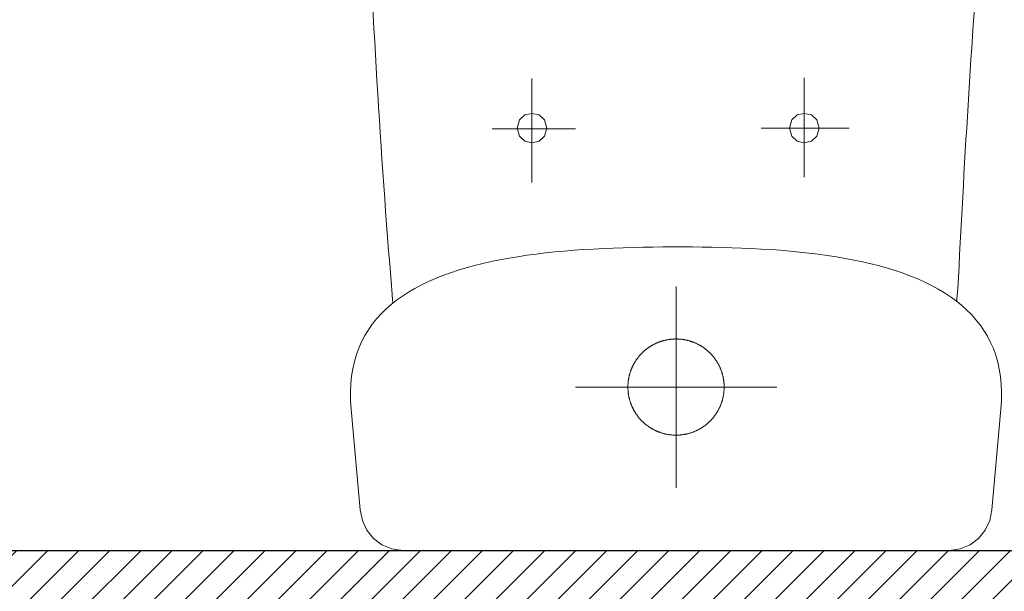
# Model space of a CAD drawing. Header units: inches. Extents: x 27484 to 71626, y -45113 to 39.
# Tile 9 of 256: x 33812 to 33868, y -40255 to -40222. Entities that reach past the tile are written whole.
import ezdxf

# ---------------------------------------------------------------- set-up
doc = ezdxf.new("R2010")
doc.units = ezdxf.units.IN
doc.header["$LTSCALE"] = 50
doc.header["$MEASUREMENT"] = 0
for name, color, linetype, lineweight in [('A-ARMATURA', 45, 'Continuous', 5), ('A-SCIANY', 5, 'Continuous', 18), ('A-ść. istn.', 8, 'Continuous', 0)]:
    doc.layers.add(name, color=color, linetype=linetype, lineweight=lineweight)
doc.layers.add('A-rdzenie zelbetowe', color=6, linetype='Continuous')

# ---------------------------------------------------------------- blocks, each defined once
blk = doc.blocks.new('A$C04280096')
at = {"layer": 'A-ARMATURA'}
for p, q in [((-161.82, -0.83), (-155.43, 0)), ((-155.43, 0), (155.43, 0)), ((155.43, 0), (161.82, -0.83)), ((-172.25, -6.79), (-167.48, -3.17)), ((-167.48, -3.17), (-161.82, -0.83)), ((161.82, -0.83), (167.48, -3.17)), ((167.48, -3.17), (172.25, -6.79)), ((-176, -11.46), (-172.25, -6.79)), ((172.25, -6.79), (176, -11.47)), ((-178.58, -16.96), (-176, -11.46)), ((176, -11.47), (178.58, -16.97)), ((-179.85, -23.06), (-178.58, -16.96)), ((178.58, -16.97), (179.85, -23.06)), ((-184.97, -80.5), (-179.85, -23.06)), ((179.85, -23.06), (184.97, -80.5)), ((0, -150.3), (0, -35.69)), ((-9.25, -67.21), (-9.52, -67.3)), ((-8.98, -67.11), (-9.25, -67.21)), ((-8.71, -67.02), (-8.98, -67.11)), ((-8.43, -66.93), (-8.71, -67.02)), ((-8.16, -66.84), (-8.43, -66.93)), ((-7.89, -66.76), (-8.16, -66.84)), ((-7.61, -66.68), (-7.89, -66.76)), ((-7.33, -66.6), (-7.61, -66.68)), ((-7.06, -66.52), (-7.33, -66.6)), ((-6.78, -66.45), (-7.06, -66.52)), ((-6.5, -66.38), (-6.78, -66.45)), ((-6.22, -66.31), (-6.5, -66.38)), ((-5.94, -66.25), (-6.22, -66.31)), ((-5.66, -66.19), (-5.94, -66.25)), ((-5.38, -66.13), (-5.66, -66.19)), ((-5.1, -66.08), (-5.38, -66.13)), ((-4.82, -66.02), (-5.1, -66.08)), ((-4.54, -65.97), (-4.82, -66.02)), ((-4.25, -65.93), (-4.54, -65.97)), ((-3.97, -65.89), (-4.25, -65.93)), ((-3.68, -65.85), (-3.97, -65.89)), ((-3.4, -65.81), (-3.68, -65.85)), ((-3.12, -65.77), (-3.4, -65.81)), ((-2.83, -65.74), (-3.12, -65.77)), ((-2.54, -65.72), (-2.83, -65.74)), ((-2.26, -65.69), (-2.54, -65.72)), ((-1.97, -65.67), (-2.26, -65.69)), ((-1.69, -65.65), (-1.97, -65.67)), ((-1.4, -65.63), (-1.69, -65.65)), ((-1.11, -65.62), (-1.4, -65.63)), ((-0.83, -65.61), (-1.11, -65.62)), ((-0.54, -65.6), (-0.83, -65.61)), ((-0.25, -65.6), (-0.54, -65.6)), ((0.03, -65.6), (-0.25, -65.6)), ((0.32, -65.6), (0.03, -65.6)), ((0.61, -65.6), (0.32, -65.6)), ((0.89, -65.61), (0.61, -65.6)), ((1.18, -65.62), (0.89, -65.61)), ((1.47, -65.64), (1.18, -65.62)), ((1.75, -65.65), (1.47, -65.64)), ((2.04, -65.67), (1.75, -65.65)), ((2.33, -65.7), (2.04, -65.67)), ((2.61, -65.72), (2.33, -65.7)), ((2.9, -65.75), (2.61, -65.72)), ((3.18, -65.78), (2.9, -65.75)), ((3.47, -65.82), (3.18, -65.78)), ((3.75, -65.86), (3.47, -65.82)), ((4.04, -65.9), (3.75, -65.86)), ((4.32, -65.94), (4.04, -65.9)), ((4.6, -65.99), (4.32, -65.94)), ((4.88, -66.04), (4.6, -65.99)), ((5.17, -66.09), (4.88, -66.04)), ((5.45, -66.14), (5.17, -66.09)), ((5.73, -66.2), (5.45, -66.14)), ((6.01, -66.26), (5.73, -66.2)), ((6.29, -66.33), (6.01, -66.26)), ((6.57, -66.4), (6.29, -66.33)), ((6.85, -66.47), (6.57, -66.4)), ((7.12, -66.54), (6.85, -66.47)), ((7.4, -66.62), (7.12, -66.54)), ((7.68, -66.69), (7.4, -66.62)), ((7.95, -66.78), (7.68, -66.69)), ((8.22, -66.86), (7.95, -66.78)), ((8.5, -66.95), (8.22, -66.86)), ((8.77, -67.04), (8.5, -66.95)), ((9.04, -67.13), (8.77, -67.04)), ((9.31, -67.23), (9.04, -67.13)), ((9.58, -67.33), (9.31, -67.23)), ((-18.52, -72.8), (-18.73, -73)), ((-18.31, -72.61), (-18.52, -72.8)), ((-18.09, -72.42), (-18.31, -72.61)), ((-17.87, -72.23), (-18.09, -72.42)), ((-17.66, -72.05), (-17.87, -72.23)), ((-17.44, -71.86), (-17.66, -72.05)), ((-17.21, -71.68), (-17.44, -71.86)), ((-16.99, -71.5), (-17.21, -71.68)), ((-16.76, -71.32), (-16.99, -71.5)), ((-16.54, -71.15), (-16.76, -71.32)), ((-16.31, -70.98), (-16.54, -71.15)), ((-16.08, -70.81), (-16.31, -70.98)), ((-15.84, -70.64), (-16.08, -70.81)), ((-15.61, -70.48), (-15.84, -70.64)), ((-15.37, -70.32), (-15.61, -70.48)), ((-15.13, -70.16), (-15.37, -70.32)), ((-14.89, -70), (-15.13, -70.16)), ((-14.65, -69.84), (-14.89, -70)), ((-14.41, -69.69), (-14.65, -69.84)), ((-14.16, -69.54), (-14.41, -69.69)), ((-13.92, -69.39), (-14.16, -69.54)), ((-13.67, -69.25), (-13.92, -69.39)), ((-13.42, -69.11), (-13.67, -69.25)), ((-13.17, -68.97), (-13.42, -69.11)), ((-12.92, -68.83), (-13.17, -68.97)), ((-12.66, -68.7), (-12.92, -68.83)), ((-12.41, -68.57), (-12.66, -68.7)), ((-12.15, -68.44), (-12.41, -68.57)), ((-11.89, -68.31), (-12.15, -68.44)), ((-11.63, -68.19), (-11.89, -68.31)), ((-11.37, -68.07), (-11.63, -68.19)), ((-11.11, -67.95), (-11.37, -68.07)), ((-10.85, -67.84), (-11.11, -67.95)), ((-10.58, -67.72), (-10.85, -67.84)), ((-10.32, -67.62), (-10.58, -67.72)), ((-10.05, -67.51), (-10.32, -67.62)), ((-9.79, -67.4), (-10.05, -67.51)), ((-9.52, -67.3), (-9.79, -67.4)), ((9.85, -67.43), (9.58, -67.33)), ((10.12, -67.53), (9.85, -67.43)), ((10.38, -67.64), (10.12, -67.53)), ((10.65, -67.75), (10.38, -67.64)), ((10.91, -67.86), (10.65, -67.75)), ((11.17, -67.98), (10.91, -67.86)), ((11.43, -68.1), (11.17, -67.98)), ((11.69, -68.22), (11.43, -68.1)), ((11.95, -68.34), (11.69, -68.22)), ((12.21, -68.47), (11.95, -68.34)), ((12.47, -68.6), (12.21, -68.47)), ((12.72, -68.73), (12.47, -68.6)), ((12.98, -68.86), (12.72, -68.73)), ((13.23, -69), (12.98, -68.86)), ((13.48, -69.14), (13.23, -69)), ((13.73, -69.28), (13.48, -69.14)), ((13.97, -69.43), (13.73, -69.28)), ((14.22, -69.58), (13.97, -69.43)), ((14.46, -69.73), (14.22, -69.58)), ((14.71, -69.88), (14.46, -69.73)), ((14.95, -70.03), (14.71, -69.88)), ((15.19, -70.19), (14.95, -70.03)), ((15.43, -70.35), (15.19, -70.19)), ((15.66, -70.52), (15.43, -70.35)), ((15.9, -70.68), (15.66, -70.52)), ((16.13, -70.85), (15.9, -70.68)), ((16.36, -71.02), (16.13, -70.85)), ((16.59, -71.19), (16.36, -71.02)), ((16.82, -71.37), (16.59, -71.19)), ((17.04, -71.54), (16.82, -71.37)), ((17.27, -71.72), (17.04, -71.54)), ((17.49, -71.91), (17.27, -71.72)), ((17.71, -72.09), (17.49, -71.91)), ((17.93, -72.28), (17.71, -72.09)), ((18.14, -72.46), (17.93, -72.28)), ((18.36, -72.66), (18.14, -72.46)), ((18.57, -72.85), (18.36, -72.66)), ((18.78, -73.04), (18.57, -72.85)), ((-23.11, -78.28), (-23.27, -78.53)), ((-22.96, -78.04), (-23.11, -78.28)), ((-22.8, -77.8), (-22.96, -78.04)), ((-22.64, -77.57), (-22.8, -77.8)), ((-22.48, -77.33), (-22.64, -77.57)), ((-22.31, -77.09), (-22.48, -77.33)), ((-22.14, -76.86), (-22.31, -77.09)), ((-21.97, -76.63), (-22.14, -76.86)), ((-21.8, -76.4), (-21.97, -76.63)), ((-21.63, -76.17), (-21.8, -76.4)), ((-21.45, -75.95), (-21.63, -76.17)), ((-21.27, -75.73), (-21.45, -75.95)), ((-21.09, -75.5), (-21.27, -75.73)), ((-20.9, -75.28), (-21.09, -75.5)), ((-20.72, -75.07), (-20.9, -75.28)), ((-20.53, -74.85), (-20.72, -75.07)), ((-20.34, -74.64), (-20.53, -74.85)), ((-20.14, -74.42), (-20.34, -74.64)), ((-19.95, -74.21), (-20.14, -74.42)), ((-19.75, -74.01), (-19.95, -74.21)), ((-19.55, -73.8), (-19.75, -74.01)), ((-19.35, -73.6), (-19.55, -73.8)), ((-19.14, -73.39), (-19.35, -73.6)), ((-18.94, -73.2), (-19.14, -73.39)), ((-18.73, -73), (-18.94, -73.2)), ((18.99, -73.24), (18.78, -73.04)), ((19.19, -73.44), (18.99, -73.24)), ((19.39, -73.64), (19.19, -73.44)), ((19.6, -73.85), (19.39, -73.64)), ((19.8, -74.05), (19.6, -73.85)), ((19.99, -74.26), (19.8, -74.05)), ((20.19, -74.47), (19.99, -74.26)), ((20.38, -74.69), (20.19, -74.47)), ((20.57, -74.9), (20.38, -74.69)), ((20.76, -75.12), (20.57, -74.9)), ((20.95, -75.33), (20.76, -75.12)), ((21.13, -75.56), (20.95, -75.33)), ((21.31, -75.78), (21.13, -75.56)), ((21.49, -76), (21.31, -75.78)), ((21.67, -76.23), (21.49, -76)), ((21.84, -76.46), (21.67, -76.23)), ((22.01, -76.69), (21.84, -76.46)), ((22.18, -76.92), (22.01, -76.69)), ((22.35, -77.15), (22.18, -76.92)), ((22.51, -77.38), (22.35, -77.15)), ((22.68, -77.62), (22.51, -77.38)), ((22.84, -77.86), (22.68, -77.62)), ((22.99, -78.1), (22.84, -77.86)), ((23.15, -78.34), (22.99, -78.1)), ((23.3, -78.58), (23.15, -78.34)), ((-185.28, -85.38), (-184.97, -80.5)), ((-25.86, -83.95), (-25.95, -84.22)), ((-25.76, -83.68), (-25.86, -83.95)), ((-25.67, -83.41), (-25.76, -83.68)), ((-25.56, -83.14), (-25.67, -83.41)), ((-25.46, -82.88), (-25.56, -83.14)), ((-25.35, -82.61), (-25.46, -82.88)), ((-25.24, -82.34), (-25.35, -82.61)), ((-25.13, -82.08), (-25.24, -82.34)), ((-25.01, -81.82), (-25.13, -82.08)), ((-24.89, -81.56), (-25.01, -81.82)), ((-24.77, -81.3), (-24.89, -81.56)), ((-24.65, -81.04), (-24.77, -81.3)), ((-24.52, -80.78), (-24.65, -81.04)), ((-24.39, -80.52), (-24.52, -80.78)), ((-24.26, -80.27), (-24.39, -80.52)), ((-24.13, -80.02), (-24.26, -80.27)), ((-23.99, -79.76), (-24.13, -80.02)), ((-23.85, -79.51), (-23.99, -79.76)), ((-23.71, -79.26), (-23.85, -79.51)), ((-23.56, -79.02), (-23.71, -79.26)), ((-23.42, -78.77), (-23.56, -79.02)), ((-23.27, -78.53), (-23.42, -78.77)), ((23.45, -78.83), (23.3, -78.58)), ((23.6, -79.08), (23.45, -78.83)), ((23.74, -79.32), (23.6, -79.08)), ((23.88, -79.57), (23.74, -79.32)), ((24.02, -79.82), (23.88, -79.57)), ((24.16, -80.08), (24.02, -79.82)), ((24.29, -80.33), (24.16, -80.08)), ((24.42, -80.58), (24.29, -80.33)), ((24.55, -80.84), (24.42, -80.58)), ((24.68, -81.1), (24.55, -80.84)), ((24.8, -81.36), (24.68, -81.1)), ((24.92, -81.62), (24.8, -81.36)), ((25.04, -81.88), (24.92, -81.62)), ((25.16, -82.14), (25.04, -81.88)), ((25.27, -82.41), (25.16, -82.14)), ((25.38, -82.67), (25.27, -82.41)), ((25.48, -82.94), (25.38, -82.67)), ((25.59, -83.21), (25.48, -82.94)), ((25.69, -83.47), (25.59, -83.21)), ((25.79, -83.74), (25.69, -83.47)), ((25.88, -84.01), (25.79, -83.74)), ((25.98, -84.29), (25.88, -84.01)), ((184.97, -80.5), (185.28, -85.44)), ((-185.34, -90.09), (-185.28, -85.38)), ((-27.18, -89.52), (-27.21, -89.81)), ((-27.14, -89.24), (-27.18, -89.52)), ((-27.1, -88.96), (-27.14, -89.24)), ((-27.05, -88.67), (-27.1, -88.96)), ((-27.01, -88.39), (-27.05, -88.67)), ((-26.96, -88.11), (-27.01, -88.39)), ((-26.9, -87.82), (-26.96, -88.11)), ((-26.85, -87.54), (-26.9, -87.82)), ((-26.79, -87.26), (-26.85, -87.54)), ((-26.73, -86.98), (-26.79, -87.26)), ((-26.66, -86.7), (-26.73, -86.98)), ((-26.6, -86.42), (-26.66, -86.7)), ((-26.53, -86.15), (-26.6, -86.42)), ((-26.45, -85.87), (-26.53, -86.15)), ((-26.38, -85.59), (-26.45, -85.87)), ((-26.3, -85.32), (-26.38, -85.59)), ((-26.22, -85.04), (-26.3, -85.32)), ((-26.13, -84.77), (-26.22, -85.04)), ((-26.04, -84.49), (-26.13, -84.77)), ((-25.95, -84.22), (-26.04, -84.49)), ((26.07, -84.56), (25.98, -84.29)), ((26.15, -84.83), (26.07, -84.56)), ((26.24, -85.11), (26.15, -84.83)), ((26.32, -85.38), (26.24, -85.11)), ((26.4, -85.66), (26.32, -85.38)), ((26.47, -85.93), (26.4, -85.66)), ((26.54, -86.21), (26.47, -85.93)), ((26.61, -86.49), (26.54, -86.21)), ((26.68, -86.77), (26.61, -86.49)), ((26.74, -87.05), (26.68, -86.77)), ((26.8, -87.33), (26.74, -87.05)), ((26.86, -87.61), (26.8, -87.33)), ((26.92, -87.89), (26.86, -87.61)), ((26.97, -88.17), (26.92, -87.89)), ((27.02, -88.46), (26.97, -88.17)), ((27.06, -88.74), (27.02, -88.46)), ((27.11, -89.02), (27.06, -88.74)), ((27.15, -89.31), (27.11, -89.02)), ((27.18, -89.59), (27.15, -89.31)), ((27.22, -89.88), (27.18, -89.59)), ((185.28, -85.44), (185.34, -90.2)), ((-185.15, -94.62), (-185.34, -90.09)), ((-184.71, -99), (-185.15, -94.62)), ((-57.3, -92.99), (57.3, -92.99)), ((-27.39, -92.67), (-27.4, -92.96)), ((-27.4, -92.96), (-27.39, -93.24)), ((-27.38, -92.1), (-27.39, -92.38)), ((-27.39, -92.38), (-27.39, -92.67)), ((-27.39, -93.24), (-27.39, -93.53)), ((-27.39, -93.53), (-27.38, -93.82)), ((-27.37, -91.81), (-27.38, -92.1)), ((-27.38, -93.82), (-27.37, -94.1)), ((-27.36, -91.52), (-27.37, -91.81)), ((-27.37, -94.1), (-27.36, -94.39)), ((-27.34, -91.24), (-27.36, -91.52)), ((-27.36, -94.39), (-27.34, -94.68)), ((-27.32, -90.95), (-27.34, -91.24)), ((-27.34, -94.68), (-27.32, -94.96)), ((-27.3, -90.67), (-27.32, -90.95)), ((-27.32, -94.96), (-27.3, -95.25)), ((-27.27, -90.38), (-27.3, -90.67)), ((-27.3, -95.25), (-27.28, -95.54)), ((-27.24, -90.09), (-27.27, -90.38)), ((-27.21, -89.81), (-27.24, -90.09)), ((27.25, -90.16), (27.22, -89.88)), ((27.28, -90.45), (27.25, -90.16)), ((27.3, -90.73), (27.28, -90.45)), ((27.32, -91.02), (27.3, -90.73)), ((27.3, -95.32), (27.32, -95.04)), ((27.34, -91.3), (27.32, -91.02)), ((27.32, -95.04), (27.34, -94.75)), ((27.36, -91.59), (27.34, -91.3)), ((27.34, -94.75), (27.36, -94.46)), ((27.37, -91.88), (27.36, -91.59)), ((27.36, -94.46), (27.37, -94.18)), ((27.38, -92.16), (27.37, -91.88)), ((27.37, -94.18), (27.38, -93.89)), ((27.39, -92.45), (27.38, -92.16)), ((27.38, -93.89), (27.39, -93.6)), ((27.39, -92.74), (27.39, -92.45)), ((27.4, -93.03), (27.39, -92.74)), ((27.39, -93.32), (27.4, -93.03)), ((27.39, -93.6), (27.39, -93.32)), ((27.4, -92.99), (27.4, -92.99)), ((27.4, -93.03), (27.4, -93.03)), ((185.15, -94.79), (184.7, -99.21)), ((185.34, -90.2), (185.15, -94.79)), ((-184.04, -103.2), (-184.71, -99)), ((-27.28, -95.54), (-27.25, -95.82)), ((-27.25, -95.82), (-27.22, -96.11)), ((-27.22, -96.11), (-27.18, -96.39)), ((-27.18, -96.39), (-27.15, -96.68)), ((-27.15, -96.68), (-27.11, -96.96)), ((-27.11, -96.96), (-27.06, -97.24)), ((-27.06, -97.24), (-27.02, -97.53)), ((-27.02, -97.53), (-26.97, -97.81)), ((-26.97, -97.81), (-26.92, -98.09)), ((-26.92, -98.09), (-26.86, -98.37)), ((-26.86, -98.37), (-26.8, -98.65)), ((-26.8, -98.65), (-26.74, -98.93)), ((-26.74, -98.93), (-26.68, -99.21)), ((-26.68, -99.21), (-26.61, -99.49)), ((-26.61, -99.49), (-26.54, -99.77)), ((-26.54, -99.77), (-26.47, -100.05)), ((-26.47, -100.05), (-26.4, -100.33)), ((-26.4, -100.33), (-26.32, -100.6)), ((-26.32, -100.6), (-26.24, -100.88)), ((-26.24, -100.88), (-26.15, -101.15)), ((26.22, -100.95), (26.3, -100.67)), ((26.3, -100.67), (26.38, -100.4)), ((26.38, -100.4), (26.45, -100.12)), ((26.45, -100.12), (26.53, -99.84)), ((26.53, -99.84), (26.6, -99.56)), ((26.6, -99.56), (26.66, -99.28)), ((26.66, -99.28), (26.73, -99)), ((26.73, -99), (26.79, -98.72)), ((26.79, -98.72), (26.85, -98.44)), ((26.85, -98.44), (26.9, -98.16)), ((26.9, -98.16), (26.96, -97.88)), ((26.96, -97.88), (27.01, -97.6)), ((27.01, -97.6), (27.05, -97.32)), ((27.05, -97.32), (27.1, -97.03)), ((27.1, -97.03), (27.14, -96.75)), ((27.14, -96.75), (27.17, -96.46)), ((27.17, -96.46), (27.21, -96.18)), ((27.21, -96.18), (27.24, -95.89)), ((27.24, -95.89), (27.27, -95.61)), ((27.27, -95.61), (27.3, -95.32)), ((184.7, -99.21), (184.02, -103.46)), ((-183.13, -107.25), (-184.04, -103.2)), ((-26.15, -101.15), (-26.07, -101.42)), ((-26.07, -101.42), (-25.98, -101.7)), ((-25.98, -101.7), (-25.88, -101.97)), ((-25.88, -101.97), (-25.79, -102.24)), ((-25.79, -102.24), (-25.69, -102.51)), ((-25.69, -102.51), (-25.59, -102.78)), ((-25.59, -102.78), (-25.48, -103.04)), ((-25.48, -103.04), (-25.38, -103.31)), ((-25.38, -103.31), (-25.27, -103.58)), ((-25.27, -103.58), (-25.16, -103.84)), ((-25.16, -103.84), (-25.04, -104.1)), ((-25.04, -104.1), (-24.92, -104.36)), ((-24.92, -104.36), (-24.8, -104.62)), ((-24.8, -104.62), (-24.68, -104.88)), ((-24.68, -104.88), (-24.55, -105.14)), ((-24.55, -105.14), (-24.43, -105.4)), ((-24.43, -105.4), (-24.29, -105.65)), ((-24.29, -105.65), (-24.16, -105.91)), ((-24.16, -105.91), (-24.02, -106.16)), ((-24.02, -106.16), (-23.88, -106.41)), ((-23.88, -106.41), (-23.74, -106.66)), ((23.71, -106.72), (23.85, -106.47)), ((23.85, -106.47), (23.99, -106.22)), ((23.99, -106.22), (24.13, -105.97)), ((24.13, -105.97), (24.26, -105.72)), ((24.26, -105.72), (24.39, -105.46)), ((24.39, -105.46), (24.52, -105.21)), ((24.52, -105.21), (24.65, -104.95)), ((24.65, -104.95), (24.77, -104.69)), ((24.77, -104.69), (24.89, -104.43)), ((24.89, -104.43), (25.01, -104.17)), ((25.01, -104.17), (25.13, -103.91)), ((25.13, -103.91), (25.24, -103.64)), ((25.24, -103.64), (25.35, -103.38)), ((25.35, -103.38), (25.46, -103.11)), ((25.46, -103.11), (25.56, -102.85)), ((25.56, -102.85), (25.66, -102.58)), ((25.66, -102.58), (25.76, -102.31)), ((25.76, -102.31), (25.86, -102.04)), ((25.86, -102.04), (25.95, -101.77)), ((25.95, -101.77), (26.04, -101.49)), ((26.04, -101.49), (26.13, -101.22)), ((26.13, -101.22), (26.22, -100.95)), ((184.02, -103.46), (183.1, -107.54)), ((-182, -111.14), (-183.13, -107.25)), ((-180.65, -114.88), (-182, -111.14)), ((-23.74, -106.66), (-23.6, -106.91)), ((-23.6, -106.91), (-23.45, -107.15)), ((-23.45, -107.15), (-23.3, -107.4)), ((-23.3, -107.4), (-23.15, -107.64)), ((-23.15, -107.64), (-23, -107.88)), ((-23, -107.88), (-22.84, -108.12)), ((-22.84, -108.12), (-22.68, -108.36)), ((-22.68, -108.36), (-22.52, -108.6)), ((-22.52, -108.6), (-22.35, -108.83)), ((-22.35, -108.83), (-22.18, -109.07)), ((-22.18, -109.07), (-22.01, -109.3)), ((-22.01, -109.3), (-21.84, -109.53)), ((-21.84, -109.53), (-21.67, -109.76)), ((-21.67, -109.76), (-21.49, -109.98)), ((-21.49, -109.98), (-21.31, -110.21)), ((-21.31, -110.21), (-21.13, -110.43)), ((-21.13, -110.43), (-20.95, -110.65)), ((-20.95, -110.65), (-20.76, -110.87)), ((-20.76, -110.87), (-20.57, -111.08)), ((-20.57, -111.08), (-20.38, -111.3)), ((-20.38, -111.3), (-20.19, -111.51)), ((-20.19, -111.51), (-19.99, -111.72)), ((-19.99, -111.72), (-19.8, -111.93)), ((-19.8, -111.93), (-19.6, -112.13)), ((19.55, -112.19), (19.75, -111.98)), ((19.75, -111.98), (19.95, -111.77)), ((19.95, -111.77), (20.14, -111.56)), ((20.14, -111.56), (20.33, -111.35)), ((20.33, -111.35), (20.53, -111.14)), ((20.53, -111.14), (20.71, -110.92)), ((20.71, -110.92), (20.9, -110.7)), ((20.9, -110.7), (21.09, -110.48)), ((21.09, -110.48), (21.27, -110.26)), ((21.27, -110.26), (21.45, -110.04)), ((21.45, -110.04), (21.62, -109.81)), ((21.62, -109.81), (21.8, -109.59)), ((21.8, -109.59), (21.97, -109.36)), ((21.97, -109.36), (22.14, -109.13)), ((22.14, -109.13), (22.31, -108.89)), ((22.31, -108.89), (22.47, -108.66)), ((22.47, -108.66), (22.64, -108.42)), ((22.64, -108.42), (22.8, -108.18)), ((22.8, -108.18), (22.96, -107.94)), ((22.96, -107.94), (23.11, -107.7)), ((23.11, -107.7), (23.26, -107.46)), ((23.26, -107.46), (23.41, -107.22)), ((23.41, -107.22), (23.56, -106.97)), ((23.56, -106.97), (23.71, -106.72)), ((181.95, -111.46), (180.58, -115.23)), ((183.1, -107.54), (181.95, -111.46)), ((-179.08, -118.47), (-180.65, -114.88)), ((-19.6, -112.13), (-19.4, -112.34)), ((-19.4, -112.34), (-19.19, -112.54)), ((-19.19, -112.54), (-18.99, -112.74)), ((-18.99, -112.74), (-18.78, -112.94)), ((-18.78, -112.94), (-18.57, -113.13)), ((-18.57, -113.13), (-18.36, -113.33)), ((-18.36, -113.33), (-18.14, -113.52)), ((-18.14, -113.52), (-17.93, -113.71)), ((-17.93, -113.71), (-17.71, -113.89)), ((-17.71, -113.89), (-17.49, -114.08)), ((-17.49, -114.08), (-17.27, -114.26)), ((-17.27, -114.26), (-17.04, -114.44)), ((-17.04, -114.44), (-16.82, -114.62)), ((-16.82, -114.62), (-16.59, -114.79)), ((-16.59, -114.79), (-16.36, -114.96)), ((-16.36, -114.96), (-16.13, -115.14)), ((-16.13, -115.14), (-15.9, -115.3)), ((-15.9, -115.3), (-15.66, -115.47)), ((-15.66, -115.47), (-15.43, -115.63)), ((-15.43, -115.63), (-15.19, -115.79)), ((-15.19, -115.79), (-14.95, -115.95)), ((-14.95, -115.95), (-14.71, -116.1)), ((-14.71, -116.1), (-14.47, -116.26)), ((-14.47, -116.26), (-14.22, -116.41)), ((-14.22, -116.41), (-13.98, -116.55)), ((-13.98, -116.55), (-13.73, -116.7)), ((-13.73, -116.7), (-13.48, -116.84)), ((-13.48, -116.84), (-13.23, -116.98)), ((-13.23, -116.98), (-12.98, -117.12)), ((-12.98, -117.12), (-12.72, -117.25)), ((-12.72, -117.25), (-12.47, -117.39)), ((-12.47, -117.39), (-12.21, -117.52)), ((-12.21, -117.52), (-11.96, -117.64)), ((-11.96, -117.64), (-11.7, -117.77)), ((11.63, -117.8), (11.89, -117.67)), ((11.89, -117.67), (12.15, -117.55)), ((12.15, -117.55), (12.4, -117.42)), ((12.4, -117.42), (12.66, -117.29)), ((12.66, -117.29), (12.91, -117.15)), ((12.91, -117.15), (13.17, -117.02)), ((13.17, -117.02), (13.42, -116.88)), ((13.42, -116.88), (13.67, -116.74)), ((13.67, -116.74), (13.91, -116.59)), ((13.91, -116.59), (14.16, -116.44)), ((14.16, -116.44), (14.41, -116.3)), ((14.41, -116.3), (14.65, -116.14)), ((14.65, -116.14), (14.89, -115.99)), ((14.89, -115.99), (15.13, -115.83)), ((15.13, -115.83), (15.37, -115.67)), ((15.37, -115.67), (15.6, -115.51)), ((15.6, -115.51), (15.84, -115.34)), ((15.84, -115.34), (16.07, -115.18)), ((16.07, -115.18), (16.3, -115.01)), ((16.3, -115.01), (16.53, -114.84)), ((16.53, -114.84), (16.76, -114.66)), ((16.76, -114.66), (16.99, -114.49)), ((16.99, -114.49), (17.21, -114.31)), ((17.21, -114.31), (17.43, -114.12)), ((17.43, -114.12), (17.65, -113.94)), ((17.65, -113.94), (17.87, -113.76)), ((17.87, -113.76), (18.09, -113.57)), ((18.09, -113.57), (18.3, -113.38)), ((18.3, -113.38), (18.52, -113.18)), ((18.52, -113.18), (18.73, -112.99)), ((18.73, -112.99), (18.94, -112.79)), ((18.94, -112.79), (19.14, -112.59)), ((19.14, -112.59), (19.35, -112.39)), ((19.35, -112.39), (19.55, -112.19)), ((180.58, -115.23), (178.98, -118.84)), ((-177.3, -121.91), (-179.08, -118.47)), ((-175.32, -125.21), (-177.3, -121.91)), ((-11.7, -117.77), (-11.44, -117.89)), ((-11.44, -117.89), (-11.18, -118.01)), ((-11.18, -118.01), (-10.91, -118.12)), ((-10.91, -118.12), (-10.65, -118.23)), ((-10.65, -118.23), (-10.38, -118.34)), ((-10.38, -118.34), (-10.12, -118.45)), ((-10.12, -118.45), (-9.85, -118.56)), ((-9.85, -118.56), (-9.58, -118.66)), ((-9.58, -118.66), (-9.31, -118.76)), ((-9.31, -118.76), (-9.04, -118.85)), ((-9.04, -118.85), (-8.77, -118.95)), ((-8.77, -118.95), (-8.5, -119.04)), ((-8.5, -119.04), (-8.23, -119.12)), ((-8.23, -119.12), (-7.95, -119.21)), ((-7.95, -119.21), (-7.68, -119.29)), ((-7.68, -119.29), (-7.4, -119.37)), ((-7.4, -119.37), (-7.13, -119.45)), ((-7.13, -119.45), (-6.85, -119.52)), ((-6.85, -119.52), (-6.57, -119.59)), ((-6.57, -119.59), (-6.29, -119.66)), ((-6.29, -119.66), (-6.01, -119.72)), ((-6.01, -119.72), (-5.73, -119.78)), ((-5.73, -119.78), (-5.45, -119.84)), ((-5.45, -119.84), (-5.17, -119.9)), ((-5.17, -119.9), (-4.89, -119.95)), ((-4.89, -119.95), (-4.6, -120)), ((-4.6, -120), (-4.32, -120.04)), ((-4.32, -120.04), (-4.04, -120.09)), ((-4.04, -120.09), (-3.75, -120.13)), ((-3.75, -120.13), (-3.47, -120.17)), ((-3.47, -120.17), (-3.18, -120.2)), ((-3.18, -120.2), (-2.9, -120.23)), ((-2.9, -120.23), (-2.61, -120.26)), ((-2.61, -120.26), (-2.33, -120.29)), ((-2.33, -120.29), (-2.04, -120.31)), ((-2.04, -120.31), (-1.76, -120.33)), ((-1.76, -120.33), (-1.47, -120.35)), ((-1.47, -120.35), (-1.18, -120.36)), ((-1.18, -120.36), (-0.9, -120.37)), ((-0.9, -120.37), (-0.61, -120.38)), ((-0.61, -120.38), (-0.32, -120.39)), ((-0.32, -120.39), (-0.04, -120.39)), ((-0.04, -120.39), (0.25, -120.39)), ((0.25, -120.39), (0.54, -120.38)), ((0.54, -120.38), (0.82, -120.38)), ((0.82, -120.38), (1.11, -120.37)), ((1.11, -120.37), (1.4, -120.35)), ((1.4, -120.35), (1.68, -120.34)), ((1.68, -120.34), (1.97, -120.32)), ((1.97, -120.32), (2.26, -120.29)), ((2.26, -120.29), (2.54, -120.27)), ((2.54, -120.27), (2.83, -120.24)), ((2.83, -120.24), (3.11, -120.21)), ((3.11, -120.21), (3.4, -120.18)), ((3.4, -120.18), (3.68, -120.14)), ((3.68, -120.14), (3.97, -120.1)), ((3.97, -120.1), (4.25, -120.06)), ((4.25, -120.06), (4.53, -120.01)), ((4.53, -120.01), (4.82, -119.96)), ((4.82, -119.96), (5.1, -119.91)), ((5.1, -119.91), (5.38, -119.85)), ((5.38, -119.85), (5.66, -119.8)), ((5.66, -119.8), (5.94, -119.74)), ((5.94, -119.74), (6.22, -119.67)), ((6.22, -119.67), (6.5, -119.61)), ((6.5, -119.61), (6.78, -119.54)), ((6.78, -119.54), (7.06, -119.46)), ((7.06, -119.46), (7.33, -119.39)), ((7.33, -119.39), (7.61, -119.31)), ((7.61, -119.31), (7.88, -119.23)), ((7.88, -119.23), (8.16, -119.15)), ((8.16, -119.15), (8.43, -119.06)), ((8.43, -119.06), (8.7, -118.97)), ((8.7, -118.97), (8.97, -118.88)), ((8.97, -118.88), (9.25, -118.78)), ((9.25, -118.78), (9.52, -118.68)), ((9.52, -118.68), (9.78, -118.58)), ((9.78, -118.58), (10.05, -118.48)), ((10.05, -118.48), (10.32, -118.37)), ((10.32, -118.37), (10.58, -118.26)), ((10.58, -118.26), (10.85, -118.15)), ((10.85, -118.15), (11.11, -118.03)), ((11.11, -118.03), (11.37, -117.92)), ((11.37, -117.92), (11.63, -117.8)), ((177.18, -122.29), (175.16, -125.6)), ((178.98, -118.84), (177.18, -122.29)), ((-173.14, -128.36), (-175.32, -125.21)), ((-170.76, -131.37), (-173.14, -128.36)), ((172.95, -128.76), (170.54, -131.78)), ((175.16, -125.6), (172.95, -128.76)), ((-168.2, -134.25), (-170.76, -131.37)), ((-165.45, -137), (-168.2, -134.25)), ((170.54, -131.78), (167.94, -134.67)), ((-162.53, -139.61), (-165.45, -137)), ((-159.44, -142.1), (-162.53, -139.61)), ((162.19, -140.02), (159.06, -142.51)), ((165.16, -137.41), (162.19, -140.02)), ((167.94, -134.67), (165.16, -137.41)), ((-160.46, -148.9), (-159.94, -143.35)), ((-159.94, -143.35), (-159.8, -141.81)), ((-156.18, -144.47), (-159.44, -142.1)), ((-152.76, -146.71), (-156.18, -144.47)), ((155.76, -144.86), (152.29, -147.1)), ((159.06, -142.51), (155.76, -144.86)), ((161.15, -140.85), (161.32, -142.74)), ((161.32, -142.74), (161.82, -148.3)), ((-149.19, -148.84), (-152.76, -146.71)), ((-145.47, -150.85), (-149.19, -148.84)), ((-141.61, -152.75), (-145.47, -150.85)), ((144.91, -151.21), (140.99, -153.1)), ((148.67, -149.21), (144.91, -151.21)), ((152.29, -147.1), (148.67, -149.21)), ((-137.6, -154.55), (-141.61, -152.75)), ((-133.47, -156.23), (-137.6, -154.55)), ((-129.21, -157.82), (-133.47, -156.23)), ((132.76, -156.54), (128.45, -158.1)), ((136.94, -154.87), (132.76, -156.54)), ((140.99, -153.1), (136.94, -154.87)), ((-124.83, -159.3), (-129.21, -157.82)), ((-120.34, -160.69), (-124.83, -159.3)), ((-115.74, -161.98), (-120.34, -160.69)), ((-111.03, -163.18), (-115.74, -161.98)), ((114.82, -162.2), (110.06, -163.38)), ((119.47, -160.93), (114.82, -162.2)), ((124.02, -159.56), (119.47, -160.93)), ((128.45, -158.1), (124.02, -159.56)), ((-106.22, -164.3), (-111.03, -163.18)), ((-101.32, -165.33), (-106.22, -164.3)), ((-96.34, -166.28), (-101.32, -165.33)), ((-91.27, -167.15), (-96.34, -166.28)), ((-86.13, -167.94), (-91.27, -167.15)), ((-80.92, -168.66), (-86.13, -167.94)), ((84.9, -168.03), (79.64, -168.73)), ((90.09, -167.25), (84.9, -168.03)), ((95.21, -166.41), (90.09, -167.25)), ((100.25, -165.48), (95.21, -166.41)), ((105.2, -164.47), (100.25, -165.48)), ((110.06, -163.38), (105.2, -164.47)), ((-75.64, -169.31), (-80.92, -168.66)), ((-70.3, -169.9), (-75.64, -169.31)), ((-64.91, -170.42), (-70.3, -169.9)), ((-59.47, -170.88), (-64.91, -170.42)), ((-53.99, -171.29), (-59.47, -170.88)), ((-48.48, -171.63), (-53.99, -171.29)), ((-42.93, -171.93), (-48.48, -171.63)), ((-37.36, -172.18), (-42.93, -171.93)), ((-31.76, -172.38), (-37.36, -172.18)), ((-26.15, -172.54), (-31.76, -172.38)), ((-20.54, -172.66), (-26.15, -172.54)), ((-14.92, -172.75), (-20.54, -172.66)), ((-9.3, -172.8), (-14.92, -172.75)), ((-3.69, -172.82), (-9.3, -172.8)), ((1.9, -172.81), (-3.69, -172.82)), ((7.53, -172.78), (1.9, -172.81)), ((1.9, -172.81), (1.9, -172.81)), ((13.18, -172.71), (7.53, -172.78)), ((18.82, -172.62), (13.18, -172.71)), ((24.47, -172.5), (18.82, -172.62)), ((30.11, -172.34), (24.47, -172.5)), ((35.74, -172.14), (30.11, -172.34)), ((41.35, -171.9), (35.74, -172.14)), ((46.93, -171.61), (41.35, -171.9)), ((52.49, -171.27), (46.93, -171.61)), ((58.01, -170.88), (52.49, -171.27)), ((63.5, -170.43), (58.01, -170.88)), ((68.93, -169.93), (63.5, -170.43)), ((74.31, -169.36), (68.93, -169.93)), ((79.64, -168.73), (74.31, -169.36)), ((-72.95, -212.51), (-72.95, -269.03)), ((82.03, -209.47), (82.03, -268.73)), ((-80.17, -235.82), (-77.06, -233.02)), ((-77.06, -233.02), (-73.01, -232.08)), ((-73.01, -232.08), (-68.97, -233.02)), ((-68.97, -233.02), (-65.86, -235.82)), ((74.8, -235.82), (77.92, -233.02)), ((77.92, -233.02), (81.96, -232.08)), ((81.96, -232.08), (86.01, -233.02)), ((86.01, -233.02), (89.12, -235.82)), ((-98.64, -240.47), (-48.47, -240.47)), ((-81.42, -240.48), (-80.17, -235.82)), ((-80.17, -245.15), (-81.42, -240.48)), ((-65.86, -235.82), (-64.61, -240.48)), ((-64.61, -240.49), (-65.86, -245.15)), ((-64.61, -240.48), (-64.61, -240.49)), ((57.18, -240.16), (104.61, -240.16)), ((73.56, -240.48), (74.8, -235.82)), ((74.8, -245.15), (73.56, -240.48)), ((89.12, -235.82), (90.37, -240.48)), ((90.37, -240.49), (89.12, -245.15)), ((90.37, -240.48), (90.37, -240.49)), ((-77.06, -247.95), (-80.17, -245.15)), ((-65.86, -245.15), (-68.97, -247.95)), ((77.92, -247.95), (74.8, -245.15)), ((89.12, -245.15), (86, -247.95)), ((-73.01, -248.89), (-77.06, -247.95)), ((-68.97, -247.95), (-73.01, -248.89)), ((81.96, -248.89), (77.92, -247.95)), ((86, -247.95), (81.96, -248.89))]:
    blk.add_line(p, q, dxfattribs=at)
at = {"layer": 'A-ARMATURA', "linetype": 'Continuous'}
for centre, radius, start, end in [((-8576.26, 264.4), 8425.94, 355.762455, 357.188478), ((-5010.96, -574.67), 5190.32, 2.07305, 4.71198)]:
    blk.add_arc(centre, radius, start, end, dxfattribs=at)
blk = doc.blocks.new('A$C6D4569AD')
at = {"layer": 'A-ARMATURA', "xscale": -0.09999999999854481, "yscale": 0.1000000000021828, "zscale": 0.1, "rotation": 270}
blk.add_blockref('A$C04280096', (15.03, 0), dxfattribs=at)

msp = doc.modelspace()

# ---------------------------------------------------------------- hatches: boundary and pattern name
at = {"layer": 'A-ść. istn.', "ltscale": 0.1}
h = msp.add_hatch(dxfattribs=at)
h.set_pattern_fill('ANSI31', color=256, scale=10)
h.paths.add_polyline_path([(33612.48246, -40252.59555), (34027.48246, -40252.59555), (34027.48246, -40277.59555), (33612.48246, -40277.59555)])

# ---------------------------------------------------------------- linework, layer by layer
at = {"layer": 'A-rdzenie zelbetowe', "ltscale": 0.1}
msp.add_lwpolyline([(33612.48246, -40252.59555), (34027.48246, -40252.59555), (34027.48246, -40277.59555), (33612.48246, -40277.59555)], close=True, dxfattribs=at)
at = {"layer": 'A-SCIANY', "ltscale": 3}
msp.add_line((34002.48246, -40252.59555), (33798.48246, -40252.59555), dxfattribs=at)

# ---------------------------------------------------------------- block references
at = {"layer": 'A-ARMATURA', "lineweight": -3, "xscale": -1, "rotation": 90}
msp.add_blockref('A$C6D4569AD', (33849.0663, -40237.56596), dxfattribs=at)

doc.saveas('drawing.dxf')
